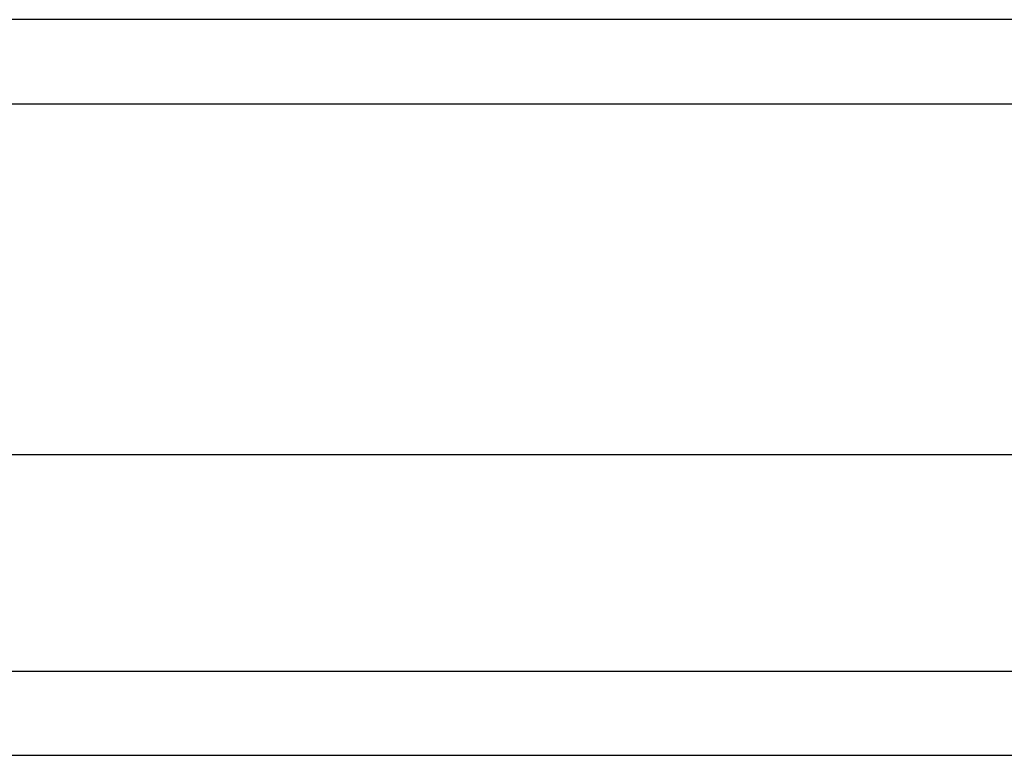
# Model space of a CAD drawing. Header units: inches. Extents: x 20 to 233, y 20 to 138.
# Tile 55 of 109: x 121.623 to 122.781, y 100.94 to 101.806. Entities that reach past the tile are written whole.
import ezdxf

# ---------------------------------------------------------------- set-up
doc = ezdxf.new("R2010")
doc.units = ezdxf.units.IN
doc.header["$MEASUREMENT"] = 0
doc.layers.add('Visible Edges(ANSI)', color=7, linetype='Continuous', lineweight=25)
doc.layers.add('Visible Tangent Edges(ANSI)', color=7, linetype='Continuous', lineweight=25)

msp = doc.modelspace()

# ---------------------------------------------------------------- linework, layer by layer
at = {"layer": 'Visible Edges(ANSI)'}
for p, q in [((140.059, 101.8063), (104.257, 101.8063)), ((104.8666, 101.2944), (139.4493, 101.2944)), ((139.2608, 100.9401), (105.0551, 100.9401))]:
    msp.add_line(p, q, dxfattribs=at)
at = {"layer": 'Visible Tangent Edges(ANSI)'}
for p, q in [((104.257, 101.7073), (140.059, 101.7073)), ((104.9251, 101.0391), (139.3908, 101.0391))]:
    msp.add_line(p, q, dxfattribs=at)

doc.saveas('drawing.dxf')
